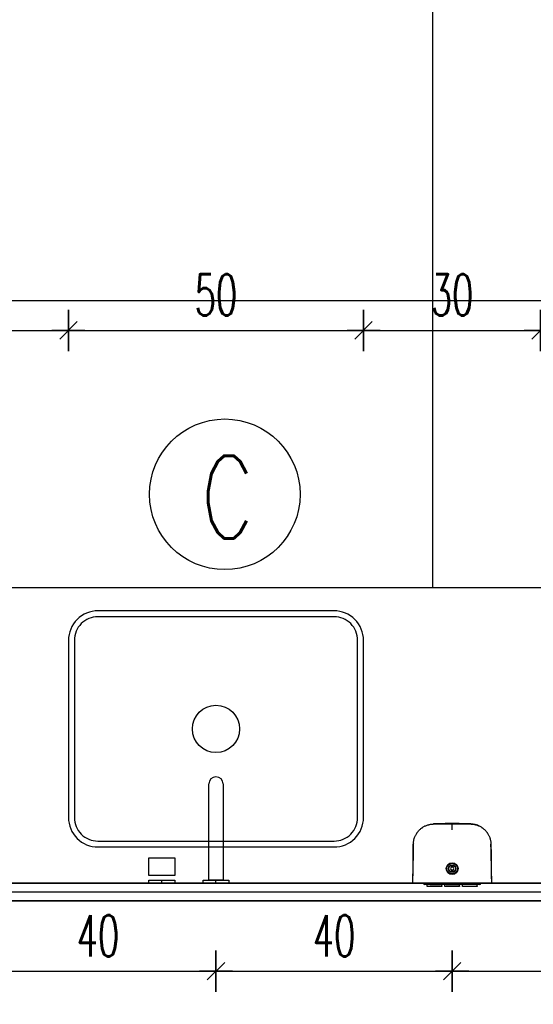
# Model space of a CAD drawing. Header units: centimetres. Extents: x -15121 to 30567, y -60641 to 0.
# Tile 146 of 256: x 6473 to 6560, y -24921 to -24754. Entities that reach past the tile are written whole.
import ezdxf

# ---------------------------------------------------------------- set-up
doc = ezdxf.new("R2010")
doc.units = ezdxf.units.CM
doc.header["$LTSCALE"] = 60
for name, color, linetype in [('A-----SZ', 8, 'Continuous'), ('AIKA oznaczenia widoków', 30, 'Continuous'), ('AIKA podłoga wc pod meble', 8, 'Continuous'), ('AIKA TYNK', 5, 'Continuous'), ('AIKA widoki wymiarowanie', 7, 'Continuous'), ('AIKA widokowe', 7, 'Continuous'), ('AIKA ŚCIANA', 8, 'Continuous'), ('widokowe', 7, 'Continuous')]:
    doc.layers.add(name, color=color, linetype=linetype)
doc.styles.add('RomanS', font='romans.shx')
doc.styles.add('wymiar', font='txt.shx', dxfattribs={"width": 0.6})
doc.dimstyles.new('Dwudziestka', dxfattribs={"dimtxt": 7, "dimasz": 0.7, "dimexe": 5, "dimexo": 0, "dimgap": 2.5, "dimtad": 1, "dimtoh": 1, "dimdec": 3, "dimrnd": 0.5, "dimdsep": 46, "dimtxsty": 'wymiar', "dimblk": 'znacznik', "dimcen": 0, "dimdle": 5, "dimse1": 1, "dimse2": 1, "dimclrd": 256, "dimclre": 256, "dimclrt": 256, "dimadec": 0, "dimazin": 0, "dimtfac": 0.4, "dimtdec": 3, "dimtix": 1, "dimtofl": 0, "dimtmove": 2, "dimatfit": 3, "dimldrblk": 'znacznik', "dimfxl": 1, "dimtolj": 1, "dimarcsym": 0})

# ---------------------------------------------------------------- blocks, each defined once
blk = doc.blocks.new('SL umywalka 50 top')
at = {"layer": 'AIKA widokowe'}
for points in [[(-20, -39), (20, -39, 0.414214), (25, -34), (25, -4, 0.414214), (20, 1), (-20, 1, 0.414214), (-25, -4), (-25, -34, 0.414214)], [(-20, -38), (20, -38, 0.414214), (24, -34), (24, -4, 0.414214), (20, 0), (-20, 0, 0.414214), (-24, -4), (-24, -34, 0.414214)]]:
    blk.add_lwpolyline(points, format="xyb", close=True, dxfattribs=at)
blk.add_circle((0, -19), 4, dxfattribs=at)
blk = doc.blocks.new('SL dozownik góra')
at = {"layer": 'AIKA widokowe'}
for p, q in [((-9.48, -0.03), (-9.48, 0.01)), ((-9.38, -0.03), (-9.38, 0.01)), ((-9.26, 0.01), (-9.37, 0.01)), ((-9.28, 0.21), (-8.58, 0.21)), ((-8.58, 0.11), (-9.28, 0.11)), ((-9.15, 0.11), (-9.15, -0.03)), ((-8.88, 0.45), (-8.88, 0.51)), ((-8.88, 0.51), (-6.38, 0.51)), ((-8.88, 0.45), (-8.88, 0.24)), ((-8.88, 0.21), (-8.88, 0.24)), ((-8.83, -0.03), (-8.83, 0.11)), ((-8.58, 0.21), (-8.48, 0.21)), ((-8.48, 0.11), (-8.58, 0.11)), ((-8.48, 0.21), (-8.38, 0.21)), ((-8.48, 0.11), (-8.48, 0.21)), ((-8.38, 0.11), (-8.48, 0.11)), ((-8.38, 0.21), (-6.58, 0.21)), ((-8.38, 0.11), (-6.58, 0.11)), ((-6.63, 0.11), (-6.63, -0.04)), ((-6.63, 0.11), (-6.63, 0.11)), ((-6.58, 0.21), (-6.48, 0.21)), ((-6.48, 0.11), (-6.58, 0.11)), ((-6.48, 0.21), (-6.38, 0.21)), ((-6.48, 0.21), (-6.48, 0.11)), ((-6.38, 0.11), (-6.48, 0.11)), ((-6.38, 0.51), (-6.38, 0.45)), ((-6.38, 0.45), (-6.38, 0.24)), ((-6.38, 0.24), (-6.38, 0.21)), ((-6.38, 0.21), (-5.75, 0.21)), ((-5.75, 0.11), (-6.38, 0.11)), ((-6.13, 0.11), (-6.13, 0.1)), ((-6.13, 0.11), (-6.13, 0.11)), ((-6.13, 0.1), (-5.72, 0.1)), ((-5.88, 0.45), (-5.88, 0.51)), ((-5.88, 0.51), (-3.38, 0.51)), ((-5.88, 0.45), (-5.88, 0.24)), ((-5.88, 0.21), (-5.88, 0.24)), ((-3.63, 0.21), (-5.75, 0.21)), ((-5.68, 0.08), (-5.57, -0.03)), ((-5.43, -0.03), (-5.61, 0.15)), ((-4.71, 0.11), (-5.57, 0.11)), ((-5.56, 0.1), (-4.93, 0.1)), ((-4.93, 0.1), (-4.93, 0.11)), ((-4.93, 0.11), (-4.93, 0.11)), ((-4.66, 0.16), (-4.85, -0.03)), ((-3.63, 0.11), (-4.31, 0.11)), ((-3.13, 0.1), (-4.3, 0.1)), ((-3.63, 0.21), (-3.43, 0.21)), ((-3.43, 0.11), (-3.63, 0.11)), ((-3.43, 0.21), (-3.23, 0.21)), ((-3.43, 0.11), (-3.43, 0.21)), ((-3.23, 0.11), (-3.43, 0.11)), ((-3.38, 0.51), (-3.38, 0.45)), ((-3.38, 0.45), (-3.38, 0.24)), ((-3.38, 0.24), (-3.38, 0.21)), ((-3.23, 0.21), (-2.88, 0.21)), ((-2.88, 0.11), (-3.23, 0.11)), ((-3.13, 0.11), (-3.13, 0.1)), ((-3.13, 0.11), (-3.13, 0.11)), ((-2.88, 0.45), (-2.88, 0.51)), ((-2.88, 0.51), (-0.38, 0.51)), ((-2.88, 0.45), (-2.88, 0.24)), ((-2.88, 0.21), (-2.88, 0.24)), ((-2.88, 0.21), (-2.78, 0.21)), ((-2.88, 0.11), (-2.78, 0.11)), ((-2.78, 0.21), (-2.68, 0.21)), ((-2.78, 0.21), (-2.78, 0.11)), ((-2.78, 0.11), (-2.68, 0.11)), ((-0.88, 0.21), (-2.68, 0.21)), ((-0.88, 0.11), (-2.68, 0.11)), ((-2.63, 0.11), (-2.63, -0.04)), ((-2.63, 0.11), (-2.63, 0.11)), ((-0.88, 0.21), (-0.78, 0.21)), ((-0.88, 0.11), (-0.78, 0.11)), ((-0.78, 0.21), (-0.68, 0.21)), ((-0.78, 0.11), (-0.78, 0.21)), ((-0.78, 0.11), (-0.68, 0.11)), ((-0.68, 0.21), (0.02, 0.21)), ((0.02, 0.11), (-0.68, 0.11)), ((-0.43, 0.11), (-0.43, -0.03)), ((-0.38, 0.51), (-0.38, 0.45)), ((-0.38, 0.45), (-0.38, 0.24)), ((-0.38, 0.24), (-0.38, 0.21)), ((-0.11, 0.11), (-0.11, -0.03)), ((0.11, 0.01), (0, 0.01)), ((0.12, 0.01), (0.12, -0.03)), ((0.22, 0.01), (0.22, -0.03)), ((-4.75, -2.24), (-4.75, -2.09)), ((-4.5, -2.09), (-4.75, -2.09)), ((-4.75, -2.26), (-4.75, -2.24)), ((-4.75, -2.73), (-4.75, -2.71)), ((-4.75, -2.89), (-4.75, -2.73)), ((-4.5, -2.89), (-4.75, -2.89)), ((-4.5, -2.24), (-4.5, -2.09)), ((-4.5, -2.24), (-4.5, -2.26)), ((-4.5, -2.71), (-4.5, -2.73)), ((-4.5, -2.89), (-4.5, -2.73)), ((-11.26, -4.31), (-11.26, -4.31)), ((2, -4.31), (2, -4.31)), ((-11.24, -5.15), (-11.24, -5.15)), ((-11.21, -6.37), (-11.21, -6.52)), ((-11.21, -6.38), (-11.21, -6.5)), ((1.98, -5.15), (1.98, -5.15))]:
    blk.add_line(p, q, dxfattribs=at)
for radius in [1, 0.9, 0.625, 0.575]:
    blk.add_circle((-4.63, -2.49), radius, dxfattribs=at)
for centre, radius, start, end in [((-9.28, 0.01), 0.2, 90, 180), ((-9.28, 0.01), 0.1, 90, 180), ((-9.37, 0), 0.009, 90, 180), ((-9.26, 0), 0.009, 0, 90), ((-5.75, 0.01), 0.2, 45, 90), ((-5.75, 0.01), 0.1, 45, 90), ((-4.59, 0.09), 0.1, 85.8328, 135), ((-4.63, -0.46), 0.65, 42.186, 85.8328), ((0, 0), 0.009, 90, 180), ((0.02, 0.01), 0.2, 0, 90), ((0.02, 0.01), 0.1, 0, 90), ((0.11, 0), 0.009, 0, 90), ((-4.63, -2.49), 0.275, 117.0357, 242.9643), ((-4.63, -2.49), 0.256, 60.7941, 119.2059), ((-4.63, -2.49), 0.256, 240.7941, 299.2059), ((-4.63, -2.49), 0.275, 297.0357, 62.9643), ((-11.24, -4.31), 0.02, 182.1155, 232.6601), ((1.98, -4.31), 0.02, 307.0927, 359.643), ((-11.22, -5.15), 0.02, 141.303, 181.3577), ((-7.68, -6.49), 3.52, 180.5, 180.9111), ((-1.57, -6.49), 3.52, 356.2472, 359.5), ((-1.57, -6.49), 3.52, 356.0961, 359.4538), ((1.96, -5.15), 0.02, 358.8409, 39.0533)]:
    blk.add_arc(centre, radius, start, end, dxfattribs=at)
for points, degree in [([(-11.35, -0.03), (-11.35, -0.03), (-11.27, -0.03)], 2), ([(-10.88, -0.04), (-11.01, -0.03), (-11.13, -0.03), (-11.26, -0.03)], 3), ([(-10.29, -0.03), (-7.46, -0.03), (-4.63, -0.03)], 2), ([(-4.63, -0.03), (-1.8, -0.03), (1.03, -0.03)], 2), ([(2, -0.03), (1.87, -0.03), (1.75, -0.03), (1.63, -0.04)], 3), ([(2.02, -0.03), (2.09, -0.03), (2.09, -0.03)], 2), ([(-0.02, -9.7), (0, -9.69), (0.01, -9.69), (0.03, -9.68)], 3)]:
    blk.add_open_spline(points, degree=degree, dxfattribs=at)
for points, knots in [([(-11.35, -0.03), (-11.35, -0.27), (-11.33, -0.75), (-11.32, -1.44), (-11.31, -2.07), (-11.29, -2.65), (-11.28, -3.16), (-11.27, -3.62), (-11.26, -4), (-11.26, -4.22), (-11.26, -4.31)], [0, 0, 0, 0, 0.174298, 0.335211, 0.482738, 0.616879, 0.737634, 0.845004, 0.938988, 1, 1, 1, 1]), ([(-11.27, -0.03), (-11.27, -0.03), (-11.27, -0.03), (-11.26, -0.03), (-11.26, -0.03), (-11.25, -0.03), (-11.24, -0.03), (-11.22, -0.03), (-11.22, -0.03), (-11.21, -0.03), (-11.2, -0.03), (-11.18, -0.03), (-11.17, -0.03), (-11.14, -0.03), (-11.12, -0.03), (-11.09, -0.03), (-11.07, -0.03), (-11.04, -0.03), (-11.04, -0.03), (-11.03, -0.03), (-11.01, -0.03), (-10.99, -0.03), (-10.96, -0.03), (-10.91, -0.03), (-10.86, -0.03), (-10.82, -0.03), (-10.81, -0.03), (-10.79, -0.03), (-10.78, -0.03), (-10.77, -0.03), (-10.76, -0.03), (-10.73, -0.03), (-10.7, -0.03), (-10.64, -0.03), (-10.61, -0.03), (-10.55, -0.03), (-10.52, -0.03), (-10.48, -0.03), (-10.47, -0.03), (-10.45, -0.03), (-10.43, -0.03), (-10.4, -0.03), (-10.36, -0.03), (-10.32, -0.03), (-10.29, -0.03)], [0, 0, 0, 0, 0.0625, 0.0625, 0.125, 0.125, 0.1875, 0.1875, 0.21875, 0.21875, 0.25, 0.25, 0.3125, 0.3125, 0.375, 0.375, 0.4375, 0.4375, 0.453125, 0.453125, 0.46875, 0.5, 0.5, 0.5625, 0.625, 0.625, 0.65625, 0.65625, 0.671875, 0.671875, 0.6875, 0.6875, 0.75, 0.75, 0.8125, 0.8125, 0.875, 0.875, 0.890625, 0.890625, 0.90625, 0.9375, 0.9375, 1, 1, 1, 1]), ([(-4.63, -10.06), (-5.26, -10.06), (-5.9, -10.06), (-6.69, -10.06), (-6.93, -10.06), (-7.21, -10.06), (-7.33, -10.06), (-7.41, -10.06), (-7.45, -10.06), (-7.53, -10.06), (-7.59, -10.06), (-7.65, -10.06), (-7.68, -10.06), (-7.7, -10.06), (-7.76, -10.06), (-7.8, -10.05), (-7.86, -10.05), (-7.88, -10.05), (-7.92, -10.05), (-7.94, -10.05), (-8.04, -10.04), (-8.12, -10.03), (-8.28, -10.01), (-8.35, -10), (-8.47, -9.97), (-8.51, -9.96), (-8.57, -9.95), (-8.58, -9.94), (-8.62, -9.93), (-8.64, -9.93), (-8.74, -9.9), (-8.81, -9.88), (-8.96, -9.82), (-9.03, -9.79), (-9.18, -9.73), (-9.25, -9.7), (-9.39, -9.63), (-9.46, -9.59), (-9.56, -9.53), (-9.59, -9.5), (-9.64, -9.47), (-9.66, -9.46), (-9.69, -9.44), (-9.71, -9.43), (-9.79, -9.37), (-9.85, -9.32), (-9.97, -9.22), (-10.03, -9.17), (-10.15, -9.07), (-10.2, -9.01), (-10.31, -8.9), (-10.36, -8.84), (-10.44, -8.74), (-10.46, -8.71), (-10.49, -8.67), (-10.5, -8.67), (-10.51, -8.65), (-10.53, -8.63), (-10.54, -8.6), (-10.6, -8.52), (-10.64, -8.46), (-10.73, -8.32), (-10.8, -8.19), (-10.87, -8.04), (-10.94, -7.9), (-10.97, -7.83), (-11.01, -7.72), (-11.02, -7.68), (-11.03, -7.63), (-11.04, -7.62), (-11.04, -7.6), (-11.05, -7.58), (-11.06, -7.55), (-11.09, -7.45), (-11.11, -7.38), (-11.14, -7.22), (-11.15, -7.15), (-11.18, -6.99), (-11.19, -6.91), (-11.2, -6.8), (-11.2, -6.76), (-11.2, -6.7), (-11.2, -6.68), (-11.2, -6.64), (-11.2, -6.62), (-11.2, -6.58), (-11.2, -6.56), (-11.21, -6.52), (-11.21, -6.49), (-11.21, -6.45), (-11.21, -6.41), (-11.21, -6.39), (-11.21, -6.33), (-11.21, -6.29), (-11.21, -6.21), (-11.21, -6.17), (-11.21, -5.98), (-11.21, -5.82), (-11.22, -5.04), (-11.23, -4.41), (-11.24, -3.16), (-11.25, -2.53), (-11.26, -1.28), (-11.27, -0.65), (-11.27, -0.03)], [0, 0, 0, 0, 0.125, 0.125, 0.15625, 0.171875, 0.179687, 0.179687, 0.1875, 0.1875, 0.195312, 0.199219, 0.199219, 0.203125, 0.203125, 0.210937, 0.210937, 0.214844, 0.214844, 0.21875, 0.21875, 0.234375, 0.234375, 0.25, 0.25, 0.257812, 0.257812, 0.261719, 0.261719, 0.265625, 0.265625, 0.28125, 0.28125, 0.296875, 0.296875, 0.3125, 0.3125, 0.328125, 0.328125, 0.335937, 0.335937, 0.339844, 0.339844, 0.34375, 0.34375, 0.359375, 0.359375, 0.375, 0.375, 0.390625, 0.390625, 0.40625, 0.40625, 0.414062, 0.414062, 0.416016, 0.416016, 0.417969, 0.421875, 0.421875, 0.4375, 0.4375, 0.453125, 0.46875, 0.46875, 0.484375, 0.484375, 0.492187, 0.492187, 0.494141, 0.494141, 0.496094, 0.5, 0.5, 0.515625, 0.515625, 0.53125, 0.53125, 0.546875, 0.546875, 0.554687, 0.554687, 0.558594, 0.558594, 0.5625, 0.5625, 0.566406, 0.566406, 0.570312, 0.574219, 0.574219, 0.578125, 0.578125, 0.585937, 0.585937, 0.59375, 0.59375, 0.625, 0.625, 0.75, 0.75, 0.875, 0.875, 1, 1, 1, 1]), ([(2.02, -0.03), (2.01, -0.65), (2, -1.28), (1.99, -2.53), (1.98, -3.16), (1.97, -4.41), (1.96, -5.04), (1.95, -5.82), (1.95, -5.98), (1.95, -6.17), (1.95, -6.21), (1.95, -6.29), (1.95, -6.33), (1.95, -6.39), (1.95, -6.41), (1.95, -6.45), (1.95, -6.49), (1.95, -6.52), (1.95, -6.56), (1.95, -6.58), (1.95, -6.62), (1.95, -6.64), (1.94, -6.68), (1.94, -6.7), (1.94, -6.76), (1.94, -6.8), (1.93, -6.91), (1.92, -6.99), (1.9, -7.15), (1.88, -7.22), (1.85, -7.38), (1.83, -7.45), (1.8, -7.55), (1.79, -7.58), (1.79, -7.6), (1.78, -7.62), (1.78, -7.63), (1.76, -7.68), (1.75, -7.72), (1.71, -7.83), (1.68, -7.9), (1.61, -8.04), (1.55, -8.19), (1.47, -8.32), (1.39, -8.46), (1.34, -8.52), (1.29, -8.6), (1.27, -8.63), (1.25, -8.65), (1.24, -8.67), (1.23, -8.67), (1.2, -8.71), (1.18, -8.74), (1.1, -8.84), (1.05, -8.9), (0.94, -9.01), (0.89, -9.07), (0.77, -9.17), (0.71, -9.22), (0.59, -9.32), (0.53, -9.37), (0.45, -9.43), (0.43, -9.44), (0.4, -9.46), (0.38, -9.47), (0.33, -9.5), (0.3, -9.53), (0.2, -9.59), (0.13, -9.63), (-0.01, -9.7), (-0.08, -9.73), (-0.22, -9.79), (-0.3, -9.82), (-0.45, -9.88), (-0.52, -9.9), (-0.62, -9.93), (-0.64, -9.93), (-0.67, -9.94), (-0.69, -9.95), (-0.75, -9.96), (-0.79, -9.97), (-0.91, -10), (-0.98, -10.01), (-1.14, -10.03), (-1.22, -10.04), (-1.32, -10.05), (-1.34, -10.05), (-1.38, -10.05), (-1.39, -10.05), (-1.45, -10.05), (-1.49, -10.06), (-1.55, -10.06), (-1.57, -10.06), (-1.61, -10.06), (-1.67, -10.06), (-1.73, -10.06), (-1.81, -10.06), (-1.85, -10.06), (-1.93, -10.06), (-2.05, -10.06), (-2.33, -10.06), (-2.57, -10.06), (-3.36, -10.06), (-3.99, -10.06), (-4.63, -10.06)], [0, 0, 0, 0, 0.125, 0.125, 0.25, 0.25, 0.375, 0.375, 0.40625, 0.40625, 0.414063, 0.414063, 0.421875, 0.421875, 0.425781, 0.425781, 0.429688, 0.433594, 0.433594, 0.4375, 0.4375, 0.441406, 0.441406, 0.445313, 0.445313, 0.453125, 0.453125, 0.46875, 0.46875, 0.484375, 0.484375, 0.5, 0.5, 0.503906, 0.505859, 0.505859, 0.507813, 0.507813, 0.515625, 0.515625, 0.53125, 0.53125, 0.546875, 0.5625, 0.5625, 0.578125, 0.578125, 0.582031, 0.583984, 0.583984, 0.585938, 0.585938, 0.59375, 0.59375, 0.609375, 0.609375, 0.625, 0.625, 0.640625, 0.640625, 0.65625, 0.65625, 0.660156, 0.660156, 0.664063, 0.664063, 0.671875, 0.671875, 0.6875, 0.6875, 0.703125, 0.703125, 0.71875, 0.71875, 0.734375, 0.734375, 0.738281, 0.738281, 0.742188, 0.742188, 0.75, 0.75, 0.765625, 0.765625, 0.78125, 0.78125, 0.785156, 0.785156, 0.789063, 0.789063, 0.796875, 0.796875, 0.800781, 0.800781, 0.804688, 0.8125, 0.8125, 0.820313, 0.820313, 0.828125, 0.84375, 0.875, 0.875, 1, 1, 1, 1]), ([(1.03, -0.03), (1.07, -0.03), (1.1, -0.03), (1.15, -0.03), (1.17, -0.03), (1.19, -0.03), (1.21, -0.03), (1.22, -0.03), (1.26, -0.03), (1.29, -0.03), (1.35, -0.03), (1.38, -0.03), (1.44, -0.03), (1.47, -0.03), (1.5, -0.03), (1.51, -0.03), (1.52, -0.03), (1.53, -0.03), (1.55, -0.03), (1.56, -0.03), (1.6, -0.03), (1.66, -0.03), (1.7, -0.03), (1.74, -0.03), (1.75, -0.03), (1.77, -0.03), (1.78, -0.03), (1.78, -0.03), (1.81, -0.03), (1.83, -0.03), (1.86, -0.03), (1.88, -0.03), (1.91, -0.03), (1.93, -0.03), (1.94, -0.03), (1.95, -0.03), (1.96, -0.03), (1.97, -0.03), (1.98, -0.03), (1.99, -0.03), (2, -0.03), (2.01, -0.03), (2.01, -0.03), (2.02, -0.03), (2.02, -0.03)], [0, 0, 0, 0, 0.0625, 0.0625, 0.09375, 0.109375, 0.109375, 0.125, 0.125, 0.1875, 0.1875, 0.25, 0.25, 0.3125, 0.3125, 0.328125, 0.328125, 0.34375, 0.34375, 0.375, 0.375, 0.4375, 0.5, 0.5, 0.53125, 0.546875, 0.546875, 0.5625, 0.5625, 0.625, 0.625, 0.6875, 0.6875, 0.75, 0.75, 0.78125, 0.78125, 0.8125, 0.8125, 0.875, 0.875, 0.9375, 0.9375, 1, 1, 1, 1]), ([(2, -4.31), (2, -4.28), (2, -4.08), (2.01, -3.68), (2.02, -3.07), (2.04, -2.41), (2.06, -1.67), (2.07, -0.87), (2.09, -0.32), (2.09, -0.03)], [0, 0, 0, 0, 0.017073, 0.142038, 0.282546, 0.438596, 0.610188, 0.797323, 1, 1, 1, 1]), ([(-11.25, -4.31), (-11.25, -4.31), (-11.25, -4.31), (-11.25, -4.31), (-11.25, -4.31), (-11.25, -4.31), (-11.25, -4.31), (-11.25, -4.31), (-11.25, -4.32), (-11.25, -4.32), (-11.25, -4.33), (-11.25, -4.34), (-11.25, -4.34), (-11.25, -4.35), (-11.25, -4.35), (-11.25, -4.36), (-11.25, -4.38), (-11.25, -4.39), (-11.25, -4.41), (-11.25, -4.41), (-11.24, -4.42), (-11.24, -4.42), (-11.24, -4.43), (-11.24, -4.44), (-11.24, -4.45), (-11.24, -4.47), (-11.24, -4.49), (-11.24, -4.52), (-11.24, -4.53), (-11.24, -4.53), (-11.24, -4.54), (-11.24, -4.54), (-11.24, -4.55), (-11.24, -4.56), (-11.24, -4.58), (-11.24, -4.6), (-11.24, -4.63), (-11.24, -4.65), (-11.24, -4.66), (-11.24, -4.67), (-11.24, -4.68), (-11.24, -4.68), (-11.24, -4.7), (-11.24, -4.71), (-11.24, -4.74), (-11.24, -4.75), (-11.24, -4.78), (-11.24, -4.79), (-11.24, -4.82), (-11.24, -4.82), (-11.24, -4.84), (-11.24, -4.84), (-11.24, -4.86), (-11.24, -4.89), (-11.24, -4.91), (-11.23, -4.93), (-11.23, -4.94), (-11.23, -4.95), (-11.23, -4.95), (-11.23, -4.95), (-11.23, -4.97), (-11.23, -4.99), (-11.23, -5.01), (-11.23, -5.03), (-11.23, -5.04), (-11.23, -5.05), (-11.23, -5.06), (-11.23, -5.06), (-11.23, -5.07), (-11.23, -5.07), (-11.23, -5.08), (-11.23, -5.1), (-11.23, -5.11), (-11.23, -5.12), (-11.23, -5.12), (-11.23, -5.12), (-11.23, -5.12), (-11.23, -5.13), (-11.23, -5.13), (-11.23, -5.13), (-11.23, -5.14), (-11.23, -5.14), (-11.23, -5.15), (-11.23, -5.15), (-11.23, -5.15)], [0, 0, 0, 0, 0.03125, 0.03125, 0.039062, 0.039062, 0.046875, 0.0625, 0.0625, 0.09375, 0.125, 0.125, 0.140625, 0.140625, 0.15625, 0.15625, 0.1875, 0.21875, 0.21875, 0.234375, 0.242187, 0.242187, 0.25, 0.25, 0.28125, 0.28125, 0.3125, 0.34375, 0.34375, 0.351562, 0.351562, 0.359375, 0.359375, 0.375, 0.375, 0.40625, 0.4375, 0.4375, 0.453125, 0.460937, 0.460937, 0.46875, 0.46875, 0.5, 0.5, 0.53125, 0.53125, 0.5625, 0.5625, 0.578125, 0.578125, 0.59375, 0.59375, 0.625, 0.65625, 0.65625, 0.671875, 0.671875, 0.679687, 0.679687, 0.6875, 0.71875, 0.75, 0.75, 0.78125, 0.78125, 0.789062, 0.789062, 0.796875, 0.8125, 0.8125, 0.84375, 0.875, 0.875, 0.890625, 0.890625, 0.898437, 0.898437, 0.90625, 0.90625, 0.9375, 0.96875, 0.96875, 1, 1, 1, 1]), ([(-11.24, -5.15), (-11.24, -5.15), (-11.24, -5.15), (-11.24, -5.14), (-11.24, -5.14), (-11.24, -5.14), (-11.24, -5.14), (-11.24, -5.14), (-11.24, -5.14), (-11.24, -5.13), (-11.24, -5.12), (-11.24, -5.11), (-11.24, -5.11), (-11.24, -5.1), (-11.24, -5.1), (-11.24, -5.09), (-11.24, -5.08), (-11.24, -5.06), (-11.24, -5.05), (-11.24, -5.04), (-11.24, -5.03), (-11.24, -5.03), (-11.24, -5.03), (-11.24, -5.01), (-11.24, -5), (-11.24, -4.98), (-11.24, -4.96), (-11.24, -4.94), (-11.24, -4.92), (-11.24, -4.92), (-11.24, -4.91), (-11.24, -4.91), (-11.24, -4.9), (-11.24, -4.89), (-11.24, -4.87), (-11.24, -4.85), (-11.24, -4.82), (-11.24, -4.8), (-11.24, -4.79), (-11.24, -4.78), (-11.24, -4.77), (-11.24, -4.77), (-11.24, -4.75), (-11.24, -4.74), (-11.25, -4.71), (-11.25, -4.7), (-11.25, -4.67), (-11.25, -4.66), (-11.25, -4.64), (-11.25, -4.63), (-11.25, -4.62), (-11.25, -4.61), (-11.25, -4.59), (-11.25, -4.57), (-11.25, -4.54), (-11.25, -4.52), (-11.25, -4.52), (-11.25, -4.51), (-11.25, -4.5), (-11.25, -4.5), (-11.25, -4.48), (-11.25, -4.46), (-11.25, -4.44), (-11.25, -4.42), (-11.25, -4.41), (-11.25, -4.4), (-11.25, -4.4), (-11.25, -4.39), (-11.25, -4.39), (-11.25, -4.38), (-11.25, -4.37), (-11.25, -4.36), (-11.25, -4.34), (-11.25, -4.34), (-11.25, -4.33), (-11.25, -4.33), (-11.25, -4.33), (-11.25, -4.33), (-11.25, -4.33), (-11.25, -4.32), (-11.25, -4.31), (-11.25, -4.31), (-11.25, -4.31), (-11.25, -4.31), (-11.25, -4.31)], [0, 0, 0, 0, 0.023159, 0.023159, 0.031037, 0.031037, 0.038915, 0.05467, 0.05467, 0.086181, 0.117692, 0.117692, 0.133448, 0.133448, 0.149203, 0.149203, 0.180714, 0.212225, 0.212225, 0.227981, 0.235858, 0.235858, 0.243736, 0.243736, 0.275247, 0.275247, 0.306758, 0.338269, 0.338269, 0.346147, 0.346147, 0.354025, 0.354025, 0.36978, 0.36978, 0.401291, 0.432802, 0.432802, 0.448558, 0.456435, 0.456435, 0.464313, 0.464313, 0.495824, 0.495824, 0.527335, 0.527335, 0.558846, 0.558846, 0.574602, 0.574602, 0.590357, 0.590357, 0.621868, 0.653379, 0.653379, 0.669135, 0.669135, 0.677012, 0.677012, 0.68489, 0.716401, 0.747912, 0.747912, 0.779423, 0.779423, 0.787301, 0.787301, 0.795179, 0.810934, 0.810934, 0.842445, 0.873956, 0.873956, 0.889712, 0.889712, 0.897589, 0.897589, 0.905467, 0.905467, 0.936978, 0.968489, 0.968489, 1, 1, 1, 1]), ([(1.97, -5.15), (1.97, -5.15), (1.97, -5.15), (1.97, -5.14), (1.97, -5.14), (1.97, -5.13), (1.97, -5.13), (1.97, -5.13), (1.97, -5.12), (1.97, -5.12), (1.97, -5.12), (1.97, -5.12), (1.97, -5.11), (1.97, -5.1), (1.97, -5.08), (1.97, -5.07), (1.97, -5.07), (1.97, -5.06), (1.97, -5.06), (1.97, -5.05), (1.98, -5.04), (1.98, -5.03), (1.98, -5.01), (1.98, -4.99), (1.98, -4.97), (1.98, -4.95), (1.98, -4.95), (1.98, -4.95), (1.98, -4.94), (1.98, -4.93), (1.98, -4.91), (1.98, -4.89), (1.98, -4.86), (1.98, -4.84), (1.98, -4.84), (1.98, -4.82), (1.98, -4.82), (1.98, -4.79), (1.98, -4.78), (1.98, -4.75), (1.98, -4.74), (1.98, -4.71), (1.98, -4.7), (1.98, -4.68), (1.98, -4.68), (1.98, -4.67), (1.98, -4.66), (1.98, -4.65), (1.98, -4.63), (1.98, -4.6), (1.98, -4.58), (1.98, -4.56), (1.98, -4.55), (1.98, -4.54), (1.98, -4.54), (1.98, -4.53), (1.98, -4.53), (1.98, -4.52), (1.99, -4.49), (1.99, -4.47), (1.99, -4.45), (1.99, -4.44), (1.99, -4.43), (1.99, -4.42), (1.99, -4.42), (1.99, -4.41), (1.99, -4.41), (1.99, -4.39), (1.99, -4.38), (1.99, -4.36), (1.99, -4.35), (1.99, -4.35), (1.99, -4.34), (1.99, -4.34), (1.99, -4.33), (1.99, -4.32), (1.99, -4.32), (1.99, -4.31), (1.99, -4.31), (1.99, -4.31), (1.99, -4.31), (1.99, -4.31), (1.99, -4.31), (1.99, -4.31), (1.99, -4.31)], [0, 0, 0, 0, 0.03125, 0.03125, 0.0625, 0.09375, 0.09375, 0.101563, 0.101563, 0.109375, 0.109375, 0.125, 0.125, 0.15625, 0.1875, 0.1875, 0.203125, 0.210938, 0.210938, 0.21875, 0.21875, 0.25, 0.25, 0.28125, 0.3125, 0.320313, 0.320313, 0.328125, 0.328125, 0.34375, 0.34375, 0.375, 0.40625, 0.40625, 0.421875, 0.421875, 0.4375, 0.4375, 0.46875, 0.46875, 0.5, 0.5, 0.53125, 0.53125, 0.539063, 0.539063, 0.546875, 0.5625, 0.5625, 0.59375, 0.625, 0.625, 0.640625, 0.640625, 0.648438, 0.648438, 0.65625, 0.65625, 0.6875, 0.71875, 0.71875, 0.75, 0.75, 0.757813, 0.757813, 0.765625, 0.78125, 0.78125, 0.8125, 0.84375, 0.84375, 0.859375, 0.859375, 0.875, 0.875, 0.90625, 0.9375, 0.9375, 0.953125, 0.960938, 0.960938, 0.96875, 0.96875, 1, 1, 1, 1]), ([(2, -4.31), (2, -4.31), (2, -4.31), (2, -4.31), (2, -4.31), (2, -4.32), (2, -4.33), (2, -4.33), (2, -4.33), (2, -4.33), (2, -4.33), (2, -4.34), (2, -4.34), (2, -4.36), (1.99, -4.37), (1.99, -4.38), (1.99, -4.39), (1.99, -4.39), (1.99, -4.4), (1.99, -4.4), (1.99, -4.41), (1.99, -4.42), (1.99, -4.44), (1.99, -4.46), (1.99, -4.48), (1.99, -4.5), (1.99, -4.5), (1.99, -4.51), (1.99, -4.52), (1.99, -4.52), (1.99, -4.54), (1.99, -4.57), (1.99, -4.59), (1.99, -4.61), (1.99, -4.62), (1.99, -4.63), (1.99, -4.64), (1.99, -4.66), (1.99, -4.67), (1.99, -4.7), (1.99, -4.71), (1.99, -4.74), (1.99, -4.75), (1.99, -4.77), (1.99, -4.77), (1.99, -4.78), (1.99, -4.79), (1.99, -4.8), (1.98, -4.82), (1.98, -4.85), (1.98, -4.87), (1.98, -4.89), (1.98, -4.9), (1.98, -4.91), (1.98, -4.91), (1.98, -4.92), (1.98, -4.92), (1.98, -4.94), (1.98, -4.96), (1.98, -4.98), (1.98, -5), (1.98, -5.01), (1.98, -5.03), (1.98, -5.03), (1.98, -5.03), (1.98, -5.04), (1.98, -5.05), (1.98, -5.06), (1.98, -5.08), (1.98, -5.09), (1.98, -5.1), (1.98, -5.1), (1.98, -5.11), (1.98, -5.11), (1.98, -5.12), (1.98, -5.13), (1.98, -5.14), (1.98, -5.14), (1.98, -5.14), (1.98, -5.14), (1.98, -5.14), (1.98, -5.14), (1.98, -5.15), (1.98, -5.15), (1.98, -5.15)], [0, 0, 0, 0, 0.03178, 0.03178, 0.063561, 0.095341, 0.095341, 0.103286, 0.103286, 0.111231, 0.111231, 0.127121, 0.127121, 0.158902, 0.190682, 0.190682, 0.206572, 0.214517, 0.214517, 0.222462, 0.222462, 0.254243, 0.254243, 0.286023, 0.317803, 0.325748, 0.325748, 0.333693, 0.333693, 0.349583, 0.349583, 0.381364, 0.413144, 0.413144, 0.429034, 0.429034, 0.444924, 0.444924, 0.476705, 0.476705, 0.508485, 0.508485, 0.540265, 0.540265, 0.54821, 0.54821, 0.556156, 0.572046, 0.572046, 0.603826, 0.635606, 0.635606, 0.651496, 0.651496, 0.659442, 0.659442, 0.667387, 0.667387, 0.699167, 0.730947, 0.730947, 0.762728, 0.762728, 0.770673, 0.770673, 0.778618, 0.794508, 0.794508, 0.826288, 0.858069, 0.858069, 0.873959, 0.873959, 0.889849, 0.889849, 0.921629, 0.953409, 0.953409, 0.9693, 0.977245, 0.977245, 0.98519, 0.98519, 1, 1, 1, 1]), ([(-11.24, -5.15), (-11.24, -5.15), (-11.24, -5.18), (-11.23, -5.23), (-11.23, -5.29), (-11.23, -5.35), (-11.23, -5.43), (-11.23, -5.52), (-11.23, -5.6), (-11.22, -5.68), (-11.22, -5.77), (-11.22, -5.85), (-11.22, -5.93), (-11.22, -6.01), (-11.22, -6.08), (-11.21, -6.15), (-11.21, -6.22), (-11.21, -6.28), (-11.21, -6.34), (-11.21, -6.4), (-11.21, -6.45), (-11.21, -6.5), (-11.21, -6.55), (-11.2, -6.58), (-11.2, -6.61), (-11.2, -6.62)], [0, 0, 0, 0, 0.001486, 0.007177, 0.011069, 0.015278, 0.025345, 0.038385, 0.054841, 0.074931, 0.098773, 0.130706, 0.167697, 0.209788, 0.257008, 0.309376, 0.366907, 0.429612, 0.497499, 0.570576, 0.648846, 0.732314, 0.820984, 0.914859, 1, 1, 1, 1]), ([(1.95, -6.62), (1.95, -6.62), (1.95, -6.61), (1.95, -6.6), (1.95, -6.58), (1.95, -6.56), (1.95, -6.55), (1.95, -6.53), (1.95, -6.5), (1.95, -6.48), (1.95, -6.46), (1.95, -6.43), (1.95, -6.4), (1.95, -6.37), (1.95, -6.34), (1.95, -6.31), (1.95, -6.28), (1.95, -6.24), (1.95, -6.21), (1.96, -6.18), (1.96, -6.16), (1.96, -6.14), (1.96, -6.13), (1.96, -6.11), (1.96, -6.08), (1.96, -6.02), (1.96, -5.94), (1.96, -5.83), (1.97, -5.66), (1.97, -5.43), (1.98, -5.24), (1.98, -5.15)], [0, 0, 0, 0, 0.083134, 0.174265, 0.26017, 0.340849, 0.416304, 0.486534, 0.551541, 0.611325, 0.665887, 0.71523, 0.759355, 0.798265, 0.831967, 0.860466, 0.881145, 0.897866, 0.910656, 0.919582, 0.922656, 0.924885, 0.92574, 0.92648, 0.928779, 0.933035, 0.939253, 0.947434, 0.957578, 0.977893, 1, 1, 1, 1]), ([(-9.29, -9.68), (-9.17, -9.74), (-8.93, -9.84), (-8.56, -9.96), (-8.17, -10.03), (-7.78, -10.06), (-7.38, -10.07), (-6.33, -10.1), (-5.42, -10.12), (-4.63, -10.12)], [0, 0, 0, 0, 0.083303, 0.166609, 0.249917, 0.333224, 0.416576, 0.499923, 1, 1, 1, 1]), ([(-4.63, -9.07), (-4.63, -9.1), (-4.63, -9.14), (-4.63, -9.2), (-4.63, -9.23), (-4.63, -9.3), (-4.63, -9.33), (-4.63, -9.37), (-4.63, -9.37), (-4.63, -9.39), (-4.63, -9.4), (-4.63, -9.42), (-4.63, -9.44), (-4.63, -9.48), (-4.63, -9.54), (-4.63, -9.59), (-4.63, -9.63), (-4.63, -9.65), (-4.63, -9.67), (-4.63, -9.68), (-4.63, -9.69), (-4.63, -9.69), (-4.63, -9.7), (-4.63, -9.72), (-4.63, -9.75), (-4.63, -9.79), (-4.63, -9.82), (-4.63, -9.86), (-4.63, -9.88), (-4.63, -9.9), (-4.63, -9.91), (-4.63, -9.91), (-4.63, -9.92), (-4.63, -9.92), (-4.63, -9.93), (-4.63, -9.94), (-4.63, -9.96), (-4.63, -9.99), (-4.63, -10.01), (-4.63, -10.02), (-4.63, -10.03), (-4.63, -10.03), (-4.63, -10.04), (-4.63, -10.04), (-4.63, -10.04), (-4.63, -10.05), (-4.63, -10.06), (-4.63, -10.06), (-4.63, -10.06)], [0, 0, 0, 0, 0.0625, 0.0625, 0.125, 0.125, 0.1875, 0.1875, 0.203125, 0.203125, 0.21875, 0.21875, 0.25, 0.25, 0.3125, 0.375, 0.375, 0.40625, 0.40625, 0.421875, 0.429687, 0.429687, 0.4375, 0.4375, 0.5, 0.5, 0.5625, 0.5625, 0.625, 0.625, 0.640625, 0.648438, 0.648438, 0.65625, 0.65625, 0.6875, 0.6875, 0.75, 0.8125, 0.8125, 0.84375, 0.84375, 0.859375, 0.859375, 0.875, 0.875, 0.9375, 1, 1, 1, 1]), ([(-4.63, -10.12), (-3.84, -10.12), (-2.92, -10.1), (-1.88, -10.07), (-1.6, -10.06), (-1.45, -10.05), (-1.44, -10.05)], [0, 0, 0, 0, 0.740066, 0.863413, 0.986765, 1, 1, 1, 1])]:
    blk.add_open_spline(points, degree=3, knots=knots, dxfattribs=at)
blk = doc.blocks.new('znacznik')
at = {"color": 0}
for points in [[(0, -5), (0, 5)], [(-4, 0), (4, 0)]]:
    blk.add_lwpolyline(points, dxfattribs=at)
at = {"color": 1}
blk.add_lwpolyline([(-2.12, -2.12), (2.12, 2.12)], dxfattribs=at)
blk = doc.blocks.new('*D6201')
at = {"layer": 'AIKA widoki wymiarowanie', "lineweight": -2, "transparency": 16777216}
blk.add_line((6466.6, -24915.39), (6505.2, -24915.39), dxfattribs=at)
at = {"layer": 'Defpoints', "color": 0, "transparency": 16777216}
for p in [(6505.9, -24874.35), (6465.9, -24890.39), (6505.9, -24915.39)]:
    blk.add_point(p, dxfattribs=at)
at = {"layer": 'AIKA widoki wymiarowanie', "lineweight": -2, "transparency": 16777216, "xscale": 0.7, "yscale": 0.7, "zscale": 0.7, "rotation": 180}
blk.add_blockref('znacznik', (6465.9, -24915.39), dxfattribs=at)
at = {"layer": 'AIKA widoki wymiarowanie', "lineweight": -2, "transparency": 16777216, "xscale": 0.7, "yscale": 0.7, "zscale": 0.7}
blk.add_blockref('znacznik', (6505.9, -24915.39), dxfattribs=at)
at = {"layer": 'AIKA widoki wymiarowanie', "transparency": 16777216, "insert": (6485.9, -24909.39), "char_height": 7, "attachment_point": 5, "style": 'wymiar'}
blk.add_mtext('\\A1;40', dxfattribs=at)
blk = doc.blocks.new('*D6202')
at = {"layer": 'AIKA widoki wymiarowanie', "lineweight": -2, "transparency": 16777216}
blk.add_line((6506.6, -24915.39), (6545.21, -24915.39), dxfattribs=at)
at = {"layer": 'Defpoints', "color": 0, "transparency": 16777216}
for p in [(6505.9, -24874.35), (6545.91, -24891.43), (6545.91, -24915.39)]:
    blk.add_point(p, dxfattribs=at)
at = {"layer": 'AIKA widoki wymiarowanie', "lineweight": -2, "transparency": 16777216, "xscale": 0.7, "yscale": 0.7, "zscale": 0.7, "rotation": 180}
blk.add_blockref('znacznik', (6505.9, -24915.39), dxfattribs=at)
at = {"layer": 'AIKA widoki wymiarowanie', "lineweight": -2, "transparency": 16777216, "xscale": 0.7, "yscale": 0.7, "zscale": 0.7}
blk.add_blockref('znacznik', (6545.91, -24915.39), dxfattribs=at)
at = {"layer": 'AIKA widoki wymiarowanie', "transparency": 16777216, "insert": (6525.91, -24909.39), "char_height": 7, "attachment_point": 5, "style": 'wymiar'}
blk.add_mtext('\\A1;40', dxfattribs=at)
blk = doc.blocks.new('*D6203')
at = {"layer": 'AIKA widoki wymiarowanie', "lineweight": -2, "transparency": 16777216}
blk.add_line((6546.61, -24915.39), (6585.2, -24915.39), dxfattribs=at)
at = {"layer": 'Defpoints', "color": 0, "transparency": 16777216}
for p in [(6585.9, -24874.35), (6545.91, -24891.43), (6585.9, -24915.39)]:
    blk.add_point(p, dxfattribs=at)
at = {"layer": 'AIKA widoki wymiarowanie', "lineweight": -2, "transparency": 16777216, "xscale": 0.7, "yscale": 0.7, "zscale": 0.7, "rotation": 180}
blk.add_blockref('znacznik', (6545.91, -24915.39), dxfattribs=at)
at = {"layer": 'AIKA widoki wymiarowanie', "lineweight": -2, "transparency": 16777216, "xscale": 0.7, "yscale": 0.7, "zscale": 0.7}
blk.add_blockref('znacznik', (6585.9, -24915.39), dxfattribs=at)
at = {"layer": 'AIKA widoki wymiarowanie', "transparency": 16777216, "insert": (6565.91, -24909.39), "char_height": 7, "attachment_point": 5, "style": 'wymiar'}
blk.add_mtext('\\A1;40', dxfattribs=at)
blk = doc.blocks.new('*D6210')
at = {"layer": 'AIKA widoki wymiarowanie', "lineweight": -2, "transparency": 16777216}
blk.add_line((6451.6, -24806.85), (6480.2, -24806.85), dxfattribs=at)
at = {"layer": 'Defpoints', "color": 0, "transparency": 16777216}
for p in [(6480.9, -24806.85), (6450.9, -24862.78), (6480.9, -24864.36)]:
    blk.add_point(p, dxfattribs=at)
at = {"layer": 'AIKA widoki wymiarowanie', "lineweight": -2, "transparency": 16777216, "xscale": 0.7, "yscale": 0.7, "zscale": 0.7, "rotation": 180}
blk.add_blockref('znacznik', (6450.9, -24806.85), dxfattribs=at)
at = {"layer": 'AIKA widoki wymiarowanie', "lineweight": -2, "transparency": 16777216, "xscale": 0.7, "yscale": 0.7, "zscale": 0.7}
blk.add_blockref('znacznik', (6480.9, -24806.85), dxfattribs=at)
at = {"layer": 'AIKA widoki wymiarowanie', "transparency": 16777216, "insert": (6465.9, -24800.85), "char_height": 7, "attachment_point": 5, "style": 'wymiar'}
blk.add_mtext('\\A1;30', dxfattribs=at)
blk = doc.blocks.new('*D6211')
at = {"layer": 'AIKA widoki wymiarowanie', "lineweight": -2, "transparency": 16777216}
blk.add_line((6481.6, -24806.85), (6530.2, -24806.85), dxfattribs=at)
at = {"layer": 'Defpoints', "color": 0, "transparency": 16777216}
for p in [(6530.9, -24806.85), (6480.9, -24864.36), (6530.9, -24866.4)]:
    blk.add_point(p, dxfattribs=at)
at = {"layer": 'AIKA widoki wymiarowanie', "lineweight": -2, "transparency": 16777216, "xscale": 0.7, "yscale": 0.7, "zscale": 0.7, "rotation": 180}
blk.add_blockref('znacznik', (6480.9, -24806.85), dxfattribs=at)
at = {"layer": 'AIKA widoki wymiarowanie', "lineweight": -2, "transparency": 16777216, "xscale": 0.7, "yscale": 0.7, "zscale": 0.7}
blk.add_blockref('znacznik', (6530.9, -24806.85), dxfattribs=at)
at = {"layer": 'AIKA widoki wymiarowanie', "transparency": 16777216, "insert": (6505.9, -24800.85), "char_height": 7, "attachment_point": 5, "style": 'wymiar'}
blk.add_mtext('\\A1;50', dxfattribs=at)
blk = doc.blocks.new('*D6212')
at = {"layer": 'AIKA widoki wymiarowanie', "lineweight": -2, "transparency": 16777216}
blk.add_line((6531.6, -24806.85), (6560.2, -24806.85), dxfattribs=at)
at = {"layer": 'Defpoints', "color": 0, "transparency": 16777216}
for p in [(6560.9, -24806.85), (6530.9, -24866.4), (6560.9, -24867.99)]:
    blk.add_point(p, dxfattribs=at)
at = {"layer": 'AIKA widoki wymiarowanie', "lineweight": -2, "transparency": 16777216, "xscale": 0.7, "yscale": 0.7, "zscale": 0.7, "rotation": 180}
blk.add_blockref('znacznik', (6530.9, -24806.85), dxfattribs=at)
at = {"layer": 'AIKA widoki wymiarowanie', "lineweight": -2, "transparency": 16777216, "xscale": 0.7, "yscale": 0.7, "zscale": 0.7}
blk.add_blockref('znacznik', (6560.9, -24806.85), dxfattribs=at)
at = {"layer": 'AIKA widoki wymiarowanie', "transparency": 16777216, "insert": (6545.9, -24800.85), "char_height": 7, "attachment_point": 5, "style": 'wymiar'}
blk.add_mtext('\\A1;30', dxfattribs=at)
blk = doc.blocks.new('*D6213')
at = {"layer": 'AIKA widoki wymiarowanie', "lineweight": -2, "transparency": 16777216}
blk.add_line((6561.6, -24806.85), (6610.2, -24806.85), dxfattribs=at)
at = {"layer": 'Defpoints', "color": 0, "transparency": 16777216}
for p in [(6610.9, -24806.85), (6560.9, -24867.99), (6610.9, -24870.03)]:
    blk.add_point(p, dxfattribs=at)
at = {"layer": 'AIKA widoki wymiarowanie', "lineweight": -2, "transparency": 16777216, "xscale": 0.7, "yscale": 0.7, "zscale": 0.7, "rotation": 180}
blk.add_blockref('znacznik', (6560.9, -24806.85), dxfattribs=at)
at = {"layer": 'AIKA widoki wymiarowanie', "lineweight": -2, "transparency": 16777216, "xscale": 0.7, "yscale": 0.7, "zscale": 0.7}
blk.add_blockref('znacznik', (6610.9, -24806.85), dxfattribs=at)
at = {"layer": 'AIKA widoki wymiarowanie', "transparency": 16777216, "insert": (6585.9, -24800.85), "char_height": 7, "attachment_point": 5, "style": 'wymiar'}
blk.add_mtext('\\A1;50', dxfattribs=at)

msp = doc.modelspace()

# ---------------------------------------------------------------- linework, layer by layer
at = {"layer": 'A-----SZ'}
for p, q in [((6371.9623, -24903.4802), (6671.9623, -24903.4802)), ((6496.6579, -24903.4802, 324.1381), (6472.6579, -24903.4802, 324.1381)), ((6472.6579, -24903.4802, 324.1381), (6496.6579, -24903.4802, 324.1381)), ((6475.3834, -24903.4802), (6500.3834, -24903.4802)), ((6475.3834, -24903.4802), (6500.3834, -24903.4802))]:
    msp.add_line(p, q, dxfattribs=at)
at = {"layer": 'AIKA oznaczenia widoków'}
msp.add_circle((6507.3881, -24834.6143, -256.2), 12.7586, dxfattribs=at)
at = {"layer": 'AIKA podłoga wc pod meble'}
for p, q in [((6542.6623, -24850.4802), (6542.6623, -24641.4802)), ((6618.9623, -24801.8356), (6386.9623, -24801.8356))]:
    msp.add_line(p, q, dxfattribs=at)
msp.add_lwpolyline([(6471.9623, -24641.4802), (6471.9623, -24661.4802), (6386.9623, -24661.4802), (6386.9623, -24672.9802), (6368.9623, -24672.9802), (6368.9623, -24661.4802), (6061.4623, -24661.4802), (6061.4623, -25085.4802), (6506.4623, -25085.4802), (6506.4623, -24930.4802), (6350.4623, -24930.4802), (6350.4623, -24864.3728), (6368.9623, -24864.3728), (6368.9623, -24762.9802), (6386.9623, -24762.9802), (6386.9623, -24900.4802), (6668.9623, -24900.4802), (6668.9623, -24661.4802), (6572.9623, -24661.4802), (6572.9623, -24641.4802)], close=True, dxfattribs=at)
msp.add_lwpolyline([(6471.9623, -24641.4802), (6471.9623, -24661.4802), (6386.9623, -24661.4802), (6386.9623, -24672.9802), (6368.9623, -24672.9802), (6368.9623, -24661.4802), (6061.4623, -24661.4802), (6061.4623, -25085.4802), (6506.4623, -25085.4802), (6506.4623, -24930.4802), (6350.4623, -24930.4802), (6350.4623, -24864.3728), (6368.9623, -24864.3728), (6368.9623, -24762.9802), (6386.9623, -24762.9802), (6386.9623, -24900.4802), (6668.9623, -24900.4802), (6668.9623, -24661.4802), (6572.9623, -24661.4802), (6572.9623, -24641.4802)], close=True, dxfattribs=at)
at = {"layer": 'AIKA TYNK'}
msp.add_lwpolyline([(6573.9623, -24659.9802), (6670.4623, -24659.9802), (6670.4623, -24900.9934), (6670.4623, -24901.9802), (6385.4623, -24901.9802), (6385.4623, -24769.4802)], dxfattribs=at)
at = {"layer": 'AIKA widokowe'}
msp.add_line((6618.9623, -24850.4802), (6386.9623, -24850.4802), dxfattribs=at)
msp.add_lwpolyline([(6573.9623, -24661.4802), (6668.9623, -24661.4802), (6668.9623, -24900.4802), (6386.9623, -24900.4802), (6386.9623, -24769.4802)], dxfattribs=at)
at = {"layer": 'AIKA ŚCIANA'}
msp.add_lwpolyline([(6573.9623, -24658.4802), (6671.9623, -24658.4802), (6671.9623, -24900.9934), (6671.9623, -24903.4802), (6383.9623, -24903.4802), (6383.9623, -24769.4802)], dxfattribs=at)
at = {"layer": 'widokowe'}
for p, q in [((6504.7002, -24899.9702), (6504.7002, -24883.6802)), ((6507.1002, -24883.6802), (6507.1002, -24899.9702)), ((6494.5002, -24899.1869), (6494.5002, -24896.2138)), ((6494.5002, -24896.2138), (6498.9002, -24896.2138)), ((6498.9002, -24896.2138), (6498.9002, -24899.1869)), ((6498.9002, -24899.1869), (6494.5002, -24899.1869)), ((6494.5002, -24900.4802), (6494.5002, -24899.9702)), ((6494.5002, -24899.9702), (6498.9002, -24899.9702)), ((6498.9002, -24900.4802), (6494.5002, -24900.4802)), ((6496.7002, -24900.4802), (6496.7002, -24899.9702)), ((6498.9002, -24899.9702), (6498.9002, -24900.4802)), ((6503.7002, -24900.4802), (6503.7002, -24899.9702)), ((6503.7002, -24899.9702), (6508.1002, -24899.9702)), ((6508.1002, -24900.4802), (6503.7002, -24900.4802)), ((6507.1002, -24899.9702), (6504.7002, -24899.9702)), ((6505.9002, -24900.4802), (6505.9002, -24899.9702)), ((6508.1002, -24899.9702), (6508.1002, -24900.4802))]:
    msp.add_line(p, q, dxfattribs=at)
msp.add_arc((6505.9002, -24883.6802), 1.2, 0, 180, dxfattribs=at)

# ---------------------------------------------------------------- block references
at = {"layer": 'AIKA widokowe', "color": 8}
msp.add_blockref('SL umywalka 50 top', (6505.9002, -24855.3507), dxfattribs=at)
at = {"layer": 'AIKA widokowe', "color": 6, "rotation": 180}
msp.add_blockref('SL dozownik góra', (6541.2811, -24900.5062), dxfattribs=at)

# ---------------------------------------------------------------- texts
at = {"layer": 'AIKA oznaczenia widoków', "insert": (6502.9623, -24821.0797), "char_height": 21, "width": 498.713923, "attachment_point": 1, "style": 'RomanS'}
msp.add_mtext('{\\W0.6;c}', dxfattribs=at)

# ---------------------------------------------------------------- dimensions: what is measured, and where the dimension line sits
at = {"layer": 'AIKA widoki wymiarowanie'}
for base, p1, p2, picture, middle in [((6480.9002, -24806.8538), (6450.9002, -24862.7799), (6480.9002, -24864.3648), '*D6210', (6465.9002, -24800.8538)), ((6530.9002, -24806.8538), (6480.9002, -24864.3648), (6530.9002, -24866.4027), '*D6211', (6505.9002, -24800.8538)), ((6560.9002, -24806.8538), (6530.9002, -24866.4027), (6560.9002, -24867.9875), '*D6212', (6545.9002, -24800.8538)), ((6610.9002, -24806.8538), (6560.9002, -24867.9875), (6610.9002, -24870.0254), '*D6213', (6585.9002, -24800.8538)), ((6505.9002, -24915.3862), (6465.9002, -24890.3902), (6505.9002, -24874.3507), '*D6201', (6485.9002, -24909.3862)), ((6545.9101, -24915.3862), (6505.9002, -24874.3507), (6545.9101, -24891.4346), '*D6202', (6525.9051, -24909.3862)), ((6585.9002, -24915.3862), (6545.9101, -24891.4346), (6585.9002, -24874.3507), '*D6203', (6565.9051, -24909.3862))]:
    dim = msp.add_linear_dim(base=base, p1=p1, p2=p2, dimstyle='Dwudziestka', dxfattribs=at)
    dim.commit()
    dim.dimension.update_dxf_attribs({"geometry": picture, "text_midpoint": middle})

doc.saveas('drawing.dxf')
